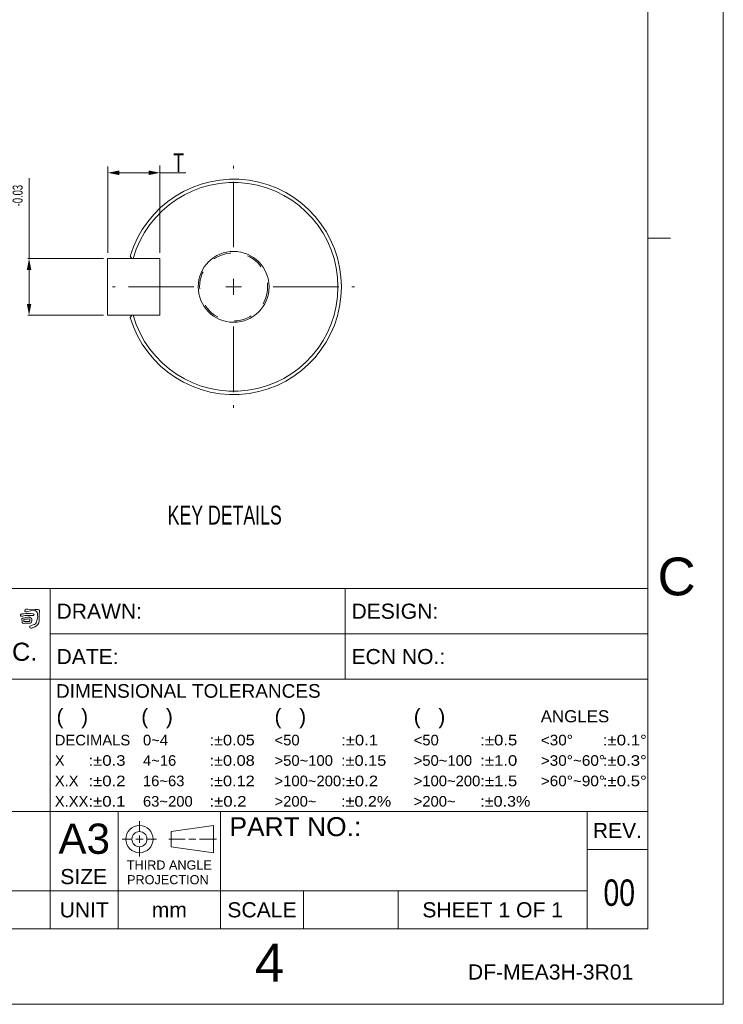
# Model space of a CAD drawing. Header units: millimetres. Extents: x -38 to 382, y -25 to 272.
# Tile 6 of 7: x 289 to 382, y -25 to 105. Entities that reach past the tile are written whole.
import ezdxf
from ezdxf.enums import TextEntityAlignment as Align

# ---------------------------------------------------------------- set-up
doc = ezdxf.new("R2010")
doc.units = ezdxf.units.MM
doc.header["$LTSCALE"] = 23.1
doc.linetypes.add('CENTER', pattern=[0.6, 0.375, -0.075, 0.075, -0.075])
doc.linetypes.add('HIDDEN', pattern=[0.2, 0.1, -0.1])
doc.layers.get('0').update_dxf_attribs({"linetype": 'CONTINUOUS'})
doc.layers.add('DEFAULT_1', color=7, linetype='CENTER')
doc.layers.add('DEFAULT_2', color=8, linetype='HIDDEN')
doc.styles.get("Standard").update_dxf_attribs({"font": 'txt', "width": 0.7})
doc.styles.add('TEXTSTYLE_0', font='txt', dxfattribs={"width": 0.8})

# ---------------------------------------------------------------- blocks, each defined once
blk = doc.blocks.new('_FILLED')
at = {"color": 0, "linetype": 'ByBlock'}
blk.add_solid([(0, 0), (-1, 0.2), (-1, -0.2)], dxfattribs=at)

msp = doc.modelspace()

# ---------------------------------------------------------------- linework, layer by layer
at = {"color": 7, "linetype": 'Continuous', "lineweight": 13}
for p, q in [((382.2773, 272.1994), (382.2773, -24.8006)), ((372.2773, 262.1994), (372.2773, 30.1994)), ((372.2773, 262.1994), (372.2773, -14.8006)), ((300.8954, 74.599), (300.8954, 86.0093)), ((307.7796, 74.599), (307.7796, 86.1618)), ((301.7796, 85.1951), (306.2796, 85.1951)), ((307.7796, 85.1951), (311.2096, 85.1951)), ((290.4786, 73.8557), (290.4786, 84.4668)), ((372.2773, 76.5328), (375.2773, 76.5328)), ((300.3123, 73.8557), (290.2986, 73.8557)), ((307.7768, 73.8557), (300.8422, 73.8557)), ((304.0758, 73.8557), (303.8608, 74.1434)), ((307.7768, 66.3557), (307.7768, 73.8557)), ((290.4786, 67.8557), (290.4786, 72.3557)), ((317.5268, 71.1557), (317.5268, 69.0557)), ((318.5768, 70.1057), (316.4768, 70.1057)), ((300.3123, 66.3557), (290.2986, 66.3557)), ((300.8422, 66.3557), (307.7768, 66.3557)), ((304.0758, 66.3557), (303.8608, 66.068)), ((372.2773, 30.1994), (220.2773, 30.1994)), ((293.2773, 30.1994), (372.2773, 30.1994)), ((293.2773, 30.1994), (293.2773, 18.1994)), ((293.2773, 30.1994), (293.2773, 0.6994)), ((332.2773, 30.1994), (332.2773, 18.1994)), ((332.2773, 30.1994), (372.2773, 30.1994)), ((372.2773, 30.1994), (372.2773, 18.1994)), ((293.2773, 24.1994), (372.2773, 24.1994)), ((220.2773, 18.1994), (293.2773, 18.1994)), ((372.2773, 18.1994), (220.2773, 18.1994)), ((293.2773, 18.1994), (372.2773, 18.1994)), ((293.2773, 0.6994), (293.2773, 18.1994)), ((293.2773, 18.1994), (372.2773, 18.1994)), ((293.2773, 18.1994), (293.2773, 0.6994)), ((372.2773, 0.6994), (372.2773, 18.1994)), ((220.2773, 0.6994), (364.2773, 0.6994)), ((220.2773, 0.6994), (293.2773, 0.6994)), ((372.2773, 0.6994), (220.2773, 0.6994)), ((293.2773, 0.6994), (372.2773, 0.6994)), ((293.2773, 0.6994), (293.2773, -9.8006)), ((302.2773, 0.6994), (302.2773, -9.8006)), ((315.7773, 0.6994), (315.7773, -9.8006)), ((364.2773, 0.6994), (372.2773, 0.6994)), ((364.2773, 0.6994), (364.2773, -14.8006)), ((364.2773, 0.6994), (364.2773, -9.8006)), ((364.2773, 0.6994), (364.2773, -14.8006)), ((372.2773, 0.6994), (372.2773, -14.8006)), ((305.0623, -1.9901), (305.0623, -0.5651)), ((314.8702, -1.1504), (309.2702, -1.9504)), ((314.8702, -1.1504), (314.8702, -4.7504)), ((305.0702, -2.4704), (305.0702, -3.4304)), ((309.2702, -1.9504), (309.2702, -3.9504)), ((304.1102, -2.9504), (302.7902, -2.9504)), ((304.5902, -2.9504), (305.5502, -2.9504)), ((306.0302, -2.9504), (307.3502, -2.9504)), ((311.1041, -2.9504), (308.9768, -2.9504)), ((311.5841, -2.9504), (312.5441, -2.9504)), ((313.0241, -2.9504), (315.257, -2.9504)), ((305.0702, -3.9104), (305.0702, -5.2304)), ((309.2702, -3.9504), (314.8702, -4.7504)), ((364.2773, -4.3006), (372.2773, -4.3006)), ((372.2773, -4.3006), (364.2773, -4.3006)), ((220.2773, -9.8006), (364.2773, -9.8006)), ((220.2773, -9.8006), (364.2773, -9.8006)), ((364.2773, -9.8006), (220.2773, -9.8006)), ((293.2773, -9.8006), (293.2773, -14.8006)), ((302.2773, -9.8006), (302.2773, -14.8006)), ((315.7773, -9.8006), (315.7773, -14.8006)), ((326.7773, -9.8006), (326.7773, -14.8006)), ((339.2773, -9.8006), (339.2773, -14.8006)), ((364.2773, -9.8006), (364.2773, -14.8006)), ((372.2773, -14.8006), (-27.7227, -14.8006)), ((220.2773, -14.8006), (364.2773, -14.8006)), ((364.2773, -14.8006), (372.2773, -14.8006)), ((-37.7227, -24.8006), (382.2773, -24.8006))]:
    msp.add_line(p, q, dxfattribs=at)
at = {"lineweight": 13}
msp.add_line((300.8422, 73.8557), (300.8422, 66.3557), dxfattribs=at)
at = {"color": 7, "linetype": 'Continuous', "lineweight": 13}
for radius in [1.8, 1]:
    msp.add_circle((305.0702, -2.9504), radius, dxfattribs=at)
for radius, start, end in [(14.25, 196.46011, 163.53989), (13.8, 195.767781, 164.232219), (4.6875, 270, 269.693503)]:
    msp.add_arc((317.5268, 70.1057), radius, start, end, dxfattribs=at)
for points in [[(290.2834, 27.1479), (291.4828, 27.1578), (291.5855, 26.8883), (291.5616, 26.1118), (291.3154, 25.5482), (290.6935, 25.2711), (290.55, 25.1515), (290.6282, 24.994), (290.9805, 25.0179), (291.7495, 25.6538), (291.8008, 26.1497), (291.8451, 27.1374), (291.8486, 27.2745), (291.7938, 27.3597), (291.2915, 27.404), (290.3102, 27.4519), (289.9584, 27.3906), (289.9275, 27.2057), (290.2834, 27.1479)], [(289.7945, 26.8434), (289.5243, 26.8335), (289.3464, 26.7139), (289.3499, 26.5633), (289.6165, 26.5633), (290.1603, 26.6351), (290.7991, 26.6217), (291.0079, 26.6421), (291.1375, 26.7821), (290.9974, 26.8405), (289.7945, 26.8434)], [(290.5121, 25.6264), (290.7583, 25.6742), (290.83, 25.9204), (290.8574, 26.0575), (290.7927, 26.2559), (289.7256, 26.2967), (289.5926, 26.2588), (289.5652, 25.8148), (289.5652, 25.8078), (289.6509, 25.6025), (289.8726, 25.6025), (290.2081, 25.6334), (290.5121, 25.6264)], [(290.1293, 26.1293), (290.5768, 26.1089), (290.5943, 26.0062), (290.5768, 25.8662), (290.4712, 25.8452), (289.907, 25.8282), (289.8079, 25.8423), (289.784, 25.9344), (289.7769, 26.0914), (290.1293, 26.1293)]]:
    msp.add_spline(points, degree=3, dxfattribs=at)
at = {"layer": 'DEFAULT_1', "color": 7, "linetype": 'CENTER', "lineweight": 13}
for p, q in [((317.5268, 75.3557), (317.5268, 86.1057)), ((312.2768, 70.1057), (301.5268, 70.1057)), ((322.7768, 70.1057), (333.5268, 70.1057)), ((317.5268, 64.8557), (317.5268, 54.1057))]:
    msp.add_line(p, q, dxfattribs=at)
at = {"layer": 'DEFAULT_2', "color": 0, "linetype": 'HIDDEN', "lineweight": 13}
msp.add_circle((317.5268, 70.1057), 4.5, dxfattribs=at)

# ---------------------------------------------------------------- block references
at = {"color": 7, "linetype": 'Continuous', "lineweight": 13, "xscale": 1.5, "yscale": 1.5, "zscale": 1.5}
for p, rotation in [((300.8954, 85.1951), 180), ((290.4786, 73.8557), 90), ((290.4786, 66.3557), 270)]:
    msp.add_blockref('_FILLED', p, dxfattribs=dict(at, rotation=rotation))
msp.add_blockref('_FILLED', (307.7796, 85.1951), dxfattribs=at)

# ---------------------------------------------------------------- texts
at = {"color": 7, "lineweight": 13, "width": 0.7}
msp.add_text('-0.03', height=1.323, rotation=90, dxfattribs=at).set_placement((289.6275, 80.7649))
at = {"color": 7, "linetype": 'Continuous', "lineweight": 13, "width": 0.7}
msp.add_text('KEY DETAILS', height=2.5, dxfattribs=at).set_placement((308.8064, 38.6612))
at = {"color": 7, "linetype": 'Continuous', "lineweight": 13, "style": 'TEXTSTYLE_0'}
for s, height, width, p, p2 in [('C', 5, 1.511152, (373.5837, 29.2948), (378.6208, 29.2948)), ('DRAWN:', 2, 1.060177, (294.113, 26.1994), (305.4216, 26.1994)), ('DESIGN:', 2, 1.01159, (333.113, 26.1994), (344.5777, 26.1994)), ('DELTA ELECTRONICS, INC. ', 2.4, 0.845739, (247.5047, 20.6364), (292.498, 20.6364)), ('DATE:', 2, 1.026022, (294.113, 20.1994), (302.3212, 20.1994)), ('ECN NO.:', 2, 0.978478, (333.113, 20.1994), (345.5071, 20.1994)), (' DIMENSIONAL TOLERANCES', 1.8, 0.901487, (293.3398, 15.7494), (329.0387, 15.7494)), ('(   )', 2, 0.522305, (294.113, 12.2994), (298.2915, 12.2994)), ('(   )', 2, 0.522305, (305.3141, 12.2994), (309.4926, 12.2994)), ('(   )', 2, 0.522305, (322.9398, 12.2994), (327.1182, 12.2994)), ('(   )', 2, 0.522305, (341.3398, 12.2994), (345.5182, 12.2994)), ('ANGLES', 1.6, 0.998469, (358.1398, 12.4994), (367.1926, 12.4994)), ('DECIMALS', 1.4, 0.971781, (293.8811, 9.4494), (303.858, 9.4494)), ('0~4', 1.4, 0.947212, (305.5398, 9.4494), (308.855, 9.4494)), (':%%p0.05', 1.4, 1.067689, (314.3398, 9.4494), (320.3188, 9.4494)), ('<50', 1.4, 1.01487, (322.9398, 9.4494), (326.255, 9.4494)), (':%%p0.1', 1.4, 1.233107, (331.7398, 9.4494), (336.6311, 9.4494)), ('<50', 1.4, 1.01487, (341.3398, 9.4494), (344.655, 9.4494)), (':%%p0.5', 1.4, 1.103307, (350.1398, 9.4494), (355.0311, 9.4494)), ('<30%%d', 1.4, 1.011565, (358.1398, 9.4494), (362.3884, 9.4494)), (':%%p0.1%%d', 1.4, 1.188706, (366.3398, 9.4494), (372.1644, 9.4494)), ('X', 1.4, 1.394052, (293.8811, 6.7494), (295.1822, 6.7494)), (':%%p0.3', 1.4, 1.103307, (298.3398, 6.7494), (303.2311, 6.7494)), ('4~16', 1.4, 0.943494, (305.5398, 6.7494), (309.9428, 6.7494)), (':%%p0.08', 1.4, 1.067689, (314.3398, 6.7494), (320.3188, 6.7494)), ('>50~100', 1.4, 0.972884, (322.9398, 6.7494), (330.658, 6.7494)), (':%%p0.15', 1.4, 1.11411, (331.7398, 6.7494), (337.7188, 6.7494)), ('>50~100', 1.4, 0.972884, (341.3398, 6.7494), (349.058, 6.7494)), (':%%p1.0', 1.4, 1.233107, (350.1398, 6.7494), (355.0311, 6.7494)), ('>30%%d~60%%d', 1.4, 0.933753, (358.1398, 6.7494), (366.6369, 6.7494)), (':%%p0.3%%d', 1.4, 1.08534, (366.3398, 6.7494), (372.1644, 6.7494)), ('X.X', 1.4, 1.122677, (293.8811, 4.0494), (297.0245, 4.0494)), (':%%p0.2', 1.4, 1.103307, (298.3398, 4.0494), (303.2311, 4.0494)), ('16~63', 1.4, 0.905061, (305.5398, 4.0494), (311.0305, 4.0494)), (':%%p0.12', 1.4, 1.11411, (314.3398, 4.0494), (320.3188, 4.0494)), ('>100~200', 1.4, 0.967687, (322.9398, 4.0494), (331.7457, 4.0494)), (':%%p0.2', 1.4, 1.103307, (331.7398, 4.0494), (336.6311, 4.0494)), ('>100~200', 1.4, 0.967687, (341.3398, 4.0494), (350.1457, 4.0494)), (':%%p1.5', 1.4, 1.164601, (350.1398, 4.0494), (355.0311, 4.0494)), ('>60%%d~90%%d', 1.4, 0.933753, (358.1398, 4.0494), (366.6369, 4.0494)), (':%%p0.5%%d', 1.4, 1.08534, (366.3398, 4.0494), (372.1644, 4.0494)), ('X.XX', 1.4, 1.05824, (293.8811, 1.3494), (298.3257, 1.3494)), (':%%p0.1', 1.4, 1.233107, (298.3398, 1.3494), (303.2311, 1.3494)), ('63~200', 1.4, 0.881041, (305.5398, 1.3494), (312.1182, 1.3494)), (':%%p0.2', 1.4, 1.103307, (314.3398, 1.3494), (319.2311, 1.3494)), ('>200~', 1.4, 0.950186, (322.9398, 1.3494), (328.4825, 1.3494)), (':%%p0.2%', 1.4, 1.135613, (331.7398, 1.3494), (338.3642, 1.3494)), ('>200~', 1.4, 0.950186, (341.3398, 1.3494), (346.8825, 1.3494)), (':%%p0.3%', 1.4, 1.135613, (350.1398, 1.3494), (356.7642, 1.3494)), ('A3', 4, 1.023792, (294.3587, -4.8955), (301.1839, -4.8955)), ('PART NO.:', 2.5, 0.95049, (316.9773, -2.5506), (334.4029, -2.5506)), ('REV.', 2, 0.975836, (365.0245, -2.8006), (371.5301, -2.8006)), ('THIRD ANGLE', 1.2, 0.907303, (303.4023, -6.9718), (314.6528, -6.9718)), ('SIZE', 2, 0.928996, (294.6096, -8.9054), (300.8029, -8.9054)), ('PROJECTION', 1.2, 0.963091, (303.4364, -8.9143), (314.223, -8.9143)), ('UNIT', 2, 0.975836, (294.5245, -13.3006), (301.0301, -13.3006)), ('SCALE', 2, 0.979819, (316.7048, -13.3006), (325.8498, -13.3006)), ('SHEET ', 2, 0.83891, (342.4799, -13.3006), (352.5468, -13.3006)), ('1', 2, 2.330855, (352.5468, -13.3006), (354.1007, -13.3006)), (' OF', 2, 0.871283, (354.1007, -13.3006), (358.7475, -13.3006)), ('1', 2, 2.330855, (359.5208, -13.3006), (361.0747, -13.3006)), ('mm', 2, 1.391822, (306.7076, -13.3006), (311.347, -13.3006)), ('4', 5, 1.165428, (320.3409, -21.7959), (324.2257, -21.7959)), ('DF-MEA3H-3R01', 2, 0.898304, (348.5106, -21.525), (370.3693, -21.525))]:
    msp.add_text(s, height=height, dxfattribs=dict(at, width=width)).set_placement(p, p2, align=Align.FIT)
at = {"color": 7, "linetype": 'Continuous', "lineweight": 13, "insert": (310.2446, 86.5351), "char_height": 2.5, "attachment_point": 5}
msp.add_mtext('T', dxfattribs=at)
at = {"lineweight": 13, "insert": (366.4383, -8.2799), "char_height": 3.5, "width": 38.00591, "attachment_point": 1}
msp.add_mtext('{\\W0.8;00}', dxfattribs=at)

doc.saveas('drawing.dxf')
